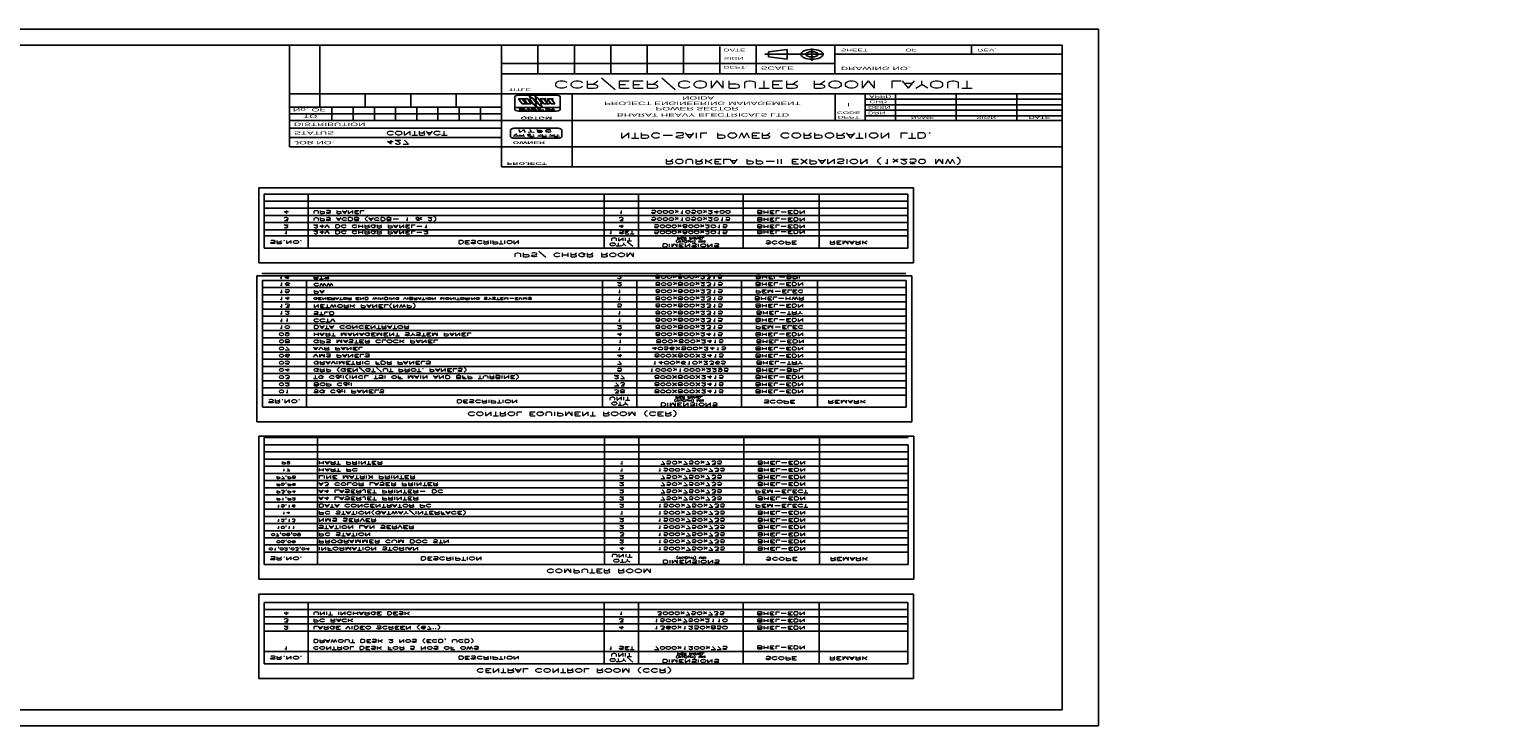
# Model space of a CAD drawing. Extents: x -82582065 to 310651827, y -37687100 to 142977471.
# Tile 127 of 129: x 84784271 to 134633033, y -21571092 to 2172580. Entities that reach past the tile are written whole.
import ezdxf
from ezdxf.enums import TextEntityAlignment as Align

# ---------------------------------------------------------------- set-up
doc = ezdxf.new("R2010")
doc.units = 0
doc.header["$LTSCALE"] = 100
doc.header["$MEASUREMENT"] = 0
doc.linetypes.add('CENTER', pattern=[2, 1.25, -0.25, 0.25, -0.25])
doc.layers.add('2', color=1, linetype='Continuous')
doc.layers.add('T', color=3, linetype='Continuous')
doc.layers.add('3', color=3, linetype='Continuous', lineweight=25)
doc.styles.add('ARIALB4W1.0', font='romant.shx', dxfattribs={"height": 4})
doc.styles.add('ARIALBOLD.8', font='arialbd.ttf', dxfattribs={"width": 0.8, "height": 2.5})
doc.styles.add('ROMANC', font='ROMANC.SHX')
doc.styles.add('ROMANS', font='romans')
doc.styles.add('ROMANT', font='romant')
doc.styles.add('RS', font='ROMANS.shx')
doc.styles.add('S3', font='ROMANS1.SHX', dxfattribs={"width": 0.8})

# ---------------------------------------------------------------- blocks, each defined once
blk = doc.blocks.new('EMBL1', base_point=(70.6, 50.1))
for p, q in [((162.4, 130), (78.4, 130)), ((90, 129.2), (92.3, 129.2)), ((130, 129.2), (132.3, 129.2)), ((70.4, 122), (70.4, 58)), ((70.4, 112), (170.4, 112)), ((79.6, 117.1), (81.6, 123.5)), ((80.4, 126), (96.4, 126)), ((80.4, 116), (85.3, 116)), ((85.3, 116), (81.9, 123.9)), ((82.4, 124), (87.8, 124)), ((84.7, 114), (89.2, 128.7)), ((88.7, 114), (93.1, 128.2)), ((98.4, 126), (118.4, 126)), ((100, 114), (98.7, 120.3)), ((98.8, 120.7), (100.4, 126)), ((100.4, 120), (102, 120)), ((102.7, 120.6), (104.4, 126)), ((107.8, 117.5), (110.1, 124)), ((108.5, 116.5), (113.4, 116.5)), ((108.8, 124), (111.6, 124)), ((109.7, 94), (118.7, 108)), ((112.7, 114), (116.4, 126)), ((114.4, 94), (118.7, 108)), ((119.9, 114), (120.6, 116.5)), ((120.4, 126), (134, 126)), ((120.6, 116.5), (124.4, 116.5)), ((121.7, 94), (130.7, 108)), ((121.9, 121.3), (122.7, 123.5)), ((125.2, 120.2), (122.7, 120.2)), ((123.5, 124), (127.2, 124)), ((125.2, 117), (126, 119.2)), ((126.4, 94), (130.7, 108)), ((127.9, 124.6), (129.2, 128.7)), ((138.4, 126), (158.4, 126)), ((140, 114), (138.7, 120.3)), ((138.8, 120.7), (140.4, 126)), ((140.4, 120), (142, 120)), ((142.7, 120.6), (144.4, 126)), ((144.7, 114), (147.6, 123.4)), ((148.4, 124), (150.6, 124)), ((151.4, 123.4), (150.8, 120.5)), ((152.2, 124), (155.8, 124)), ((152.7, 114), (156.4, 126)), ((170.4, 58), (170.4, 122)), ((78.4, 68), (86.4, 94)), ((78.4, 68), (97.8, 68)), ((86.4, 94), (105.3, 94)), ((87, 70.1), (90.2, 80.3)), ((91, 70.1), (87, 70.1)), ((94.2, 80.3), (90.2, 80.3)), ((90.7, 81.9), (93.8, 92.1)), ((94.7, 81.9), (90.7, 81.9)), ((91, 70.1), (94.2, 80.3)), ((97.8, 92.1), (93.8, 92.1)), ((94.7, 81.9), (97.8, 92.1)), ((98.6, 68.6), (102.1, 80.1)), ((101.3, 81.1), (101.8, 81.1)), ((111.2, 68), (102.1, 54)), ((102.1, 54), (106.4, 68)), ((102.4, 68), (110.4, 94)), ((102.4, 68), (106.4, 68)), ((102.6, 81.7), (106.1, 93)), ((109.7, 94), (110.4, 94)), ((110.4, 68), (114.2, 80.3)), ((110.4, 68), (111.2, 68)), ((114.1, 54), (118.4, 68)), ((123.2, 68), (114.1, 54)), ((118.2, 80.3), (114.2, 80.3)), ((114.4, 94), (118.4, 94)), ((114.4, 68), (118.2, 80.3)), ((114.4, 68), (118.4, 68)), ((114.7, 81.9), (118.4, 94)), ((118.7, 81.9), (114.7, 81.9)), ((118.7, 81.9), (122.4, 94)), ((121.7, 94), (122.4, 94)), ((122.4, 68), (130.4, 94)), ((122.4, 68), (123.2, 68)), ((126.4, 94), (130.4, 94)), ((126.4, 68), (134.4, 94)), ((126.4, 68), (138.4, 68)), ((134.4, 94), (146.4, 94)), ((135, 70.1), (138.2, 80.3)), ((139, 70.1), (135, 70.1)), ((142.2, 80.3), (138.2, 80.3)), ((138.4, 68), (139, 70.1)), ((138.7, 81.9), (141.8, 92.1)), ((142.7, 81.9), (138.7, 81.9)), ((145.8, 92.1), (141.8, 92.1)), ((142.2, 80.3), (142.7, 81.9)), ((142.4, 68), (150.4, 94)), ((142.4, 68), (154.4, 68)), ((146.4, 94), (145.8, 92.1)), ((150.4, 94), (158.4, 94)), ((151, 70), (158.4, 94)), ((155, 70), (151, 70)), ((154.4, 68), (155, 70)), ((78.4, 50), (162.4, 50))]:
    blk.add_line(p, q)
for centre, radius, start, end in [((78.4, 122), 8, 90, 180), ((90, 128.4), 0.8, 90, 162.8973), ((92.3, 128.4), 0.8, 342.8973, 90), ((130, 128.4), 0.8, 90, 162.8973), ((162.4, 122), 8, 0, 90), ((80.4, 116.8), 0.8, 162.8973, 270), ((82.4, 123.2), 0.8, 90, 162.8973), ((99.5, 120.5), 0.8, 162.8973, 191.3099), ((102, 120.8), 0.8, 270, 342.8973), ((108.5, 117.3), 0.8, 162.8973, 270), ((122.7, 121), 0.8, 159.9675, 270), ((123.5, 123.2), 0.8, 90, 159.9675), ((124.4, 117.3), 0.8, 270, 339.9675), ((125.2, 119.4), 0.8, 339.9675, 90), ((127.2, 124.8), 0.8, 270, 342.8973), ((139.5, 120.5), 0.8, 162.8973, 191.3099), ((142, 120.8), 0.8, 270, 342.8973), ((148.4, 123.2), 0.8, 90, 162.8973), ((150.6, 123.2), 0.8, 347.2836, 90), ((152.2, 123.2), 0.8, 90, 167.2836), ((97.8, 68.8), 0.8, 270, 342.8973), ((101.3, 80.3), 0.8, 342.8973, 90), ((101.8, 81.9), 0.8, 270, 342.8973), ((101.8, 81.9), 0.8, 270, 342.8973), ((105.3, 93.2), 0.8, 342.8973, 90), ((78.4, 58), 8, 180, 270), ((162.4, 58), 8, 270, 0)]:
    blk.add_arc(centre, radius, start, end)
blk = doc.blocks.new('CCR LAYOUT 1X250 MW ROURKELA')
for p, q in [((175807.4, 71793.8), (77847.8, 71793.8)), ((175807.4, -7025), (175807.4, 71793.8)), ((174007.4, 69993.8), (79647.8, 69993.8)), ((174007.4, -5225), (174007.4, 69993.8)), ((146257.4, 8535.6), (174007.4, 8535.6)), ((146257.4, -5114.4), (146257.4, 8535.6)), ((149757.1, 285.6), (149757.1, 8535.6)), ((135757.4, 6285.6), (135757.4, -5114.4)), ((146257.4, 6285.6), (135757.4, 6285.6)), ((146257.4, 6285.6), (174007.4, 6285.6)), ((174007.4, 6285.6), (173257.4, 6285.6)), ((146257.4, 5235.6), (135757.4, 5235.6)), ((146257.4, 4185.6), (135757.4, 4185.6)), ((135757.4, 3285.6), (174007.4, 3285.6)), ((137857.4, 3285.6), (137857.4, 1785.6)), ((138907.4, 3285.6), (138907.4, 1785.6)), ((139957.4, 3285.6), (139957.4, 1785.6)), ((141007.4, 3285.6), (141007.4, 1785.6)), ((142057.4, 3285.6), (142057.4, 1785.6)), ((143107.4, 3285.6), (143107.4, 1785.6)), ((144157.4, 3285.6), (144157.4, 1785.6)), ((145207.4, 3285.6), (145207.4, 1785.6)), ((162760.6, 288.4), (162760.6, 3285.6)), ((164260.6, 288.4), (164260.6, 3285.6)), ((165760.6, 288.4), (165760.6, 3285.6)), ((168760.6, 288.4), (168760.6, 3285.6)), ((171760.6, 288.4), (171760.6, 3285.6)), ((135757.4, 2535.6), (146257.4, 2535.6)), ((174007.4, 2761.6), (164260.6, 2761.6)), ((135757.4, 1785.6), (146257.4, 1785.6)), ((135757.4, 1785.6), (146257.4, 1785.6)), ((137257.4, 1785.6), (137257.4, -5114.4)), ((139507.4, 1785.6), (139507.4, 285.6)), ((141757.4, 1785.6), (141757.4, 285.6)), ((144007.4, 1785.6), (144007.4, 285.6)), ((174007.4, 2137.6), (164260.6, 2137.6)), ((174007.4, 1513.6), (164260.6, 1513.6)), ((174007.4, 889.6), (164260.6, 889.6)), ((135757.4, 285.6), (174007.4, 285.6)), ((146257.4, -1964.4), (174007.4, -1964.4)), ((148057.4, -1964.4), (148057.4, -5114.4)), ((149857.4, -1964.4), (149857.4, -5114.4)), ((151657.4, -1964.4), (151657.4, -5114.4)), ((153457.4, -1964.4), (153457.4, -5114.4)), ((155257.4, -1964.4), (155257.4, -5114.4)), ((157057.4, -1964.4), (157057.4, -5066.5)), ((158857.4, -1964.4), (158857.4, -5114.4)), ((162757.4, -1964.4), (162757.4, -5114.4)), ((146257.4, -3164.4), (162757.4, -3164.4)), ((159471.7, -3886.7), (160399, -3638.3)), ((159471.7, -4186.7), (159471.7, -3886.7)), ((159471.7, -4186.7), (159471.7, -4486.7)), ((160399, -3638.3), (160399, -4742.3)), ((174007.4, -4214.4), (162757.4, -4214.4)), ((169520.6, -4214.4), (169520.6, -5110.4)), ((159471.7, -4486.7), (160399, -4735.2)), ((79647.8, -5225), (174007.4, -5225)), ((77847.8, -7025), (175807.4, -7025))]:
    blk.add_line(p, q)
at = {"color": 4}
for p, q in [((148272.7, 4972.8), (148272.7, 5081.4)), ((147554.8, 4906.8), (147568.9, 4892.7))]:
    blk.add_line(p, q, dxfattribs=at)
at = {"linetype": 'CENTER'}
for p, q in [((161621, -3432.5), (161621, -4862.5)), ((159287.9, -4186.7), (162213, -4186.7))]:
    blk.add_line(p, q, dxfattribs=at)
at = {"color": 4, "const_width": 42.6}
blk.add_lwpolyline([(146919.2, 4179.5), (149016.3, 4179.5, 0.4142136), (149236.6, 4399.8), (149236.6, 5093.5, 0.4142136), (149016.3, 5313.8), (146919.2, 5313.8, 0.4142136), (146698.9, 5093.5), (146698.9, 4399.8, 0.4142136)], format="xyb", close=True, dxfattribs=at)
for points in [[(146822.4, 5082.1), (147409.7, 5082.1)], [(147060.6, 5081.4), (147060.6, 5051.9), (147060.6, 5028.8), (147060.4, 5011.1), (147060.2, 4998), (147059.8, 4988.5), (147059.1, 4981.7), (147058.3, 4976.8), (147057.1, 4972.8), (147055.6, 4968.9), (147053.7, 4965), (147051.4, 4961.3), (147048.6, 4957.6), (147045.2, 4954), (147041.3, 4950.6), (147036.7, 4947.3), (147031.3, 4944.3), (147025.2, 4941.5), (147018.1, 4939), (147009.9, 4936.8), (147000.2, 4934.9), (146988.9, 4933.4), (146975.8, 4932.3), (146960.6, 4931.6)], [(147342.3, 4844.5), (147342.3, 5077.8)], [(147551.4, 5082.1), (147894.7, 5082.1)], [(147829.5, 5080.7), (147829.5, 4844.4)], [(148017.2, 5082.1), (148522.3, 5082.1)], [(148099.1, 5081.4), (148099.1, 5051.9), (148099.1, 5028.8), (148099.3, 5011.1), (148099.5, 4998), (148099.9, 4988.5), (148100.6, 4981.7), (148101.4, 4976.8), (148102.6, 4972.8), (148104.1, 4968.9), (148105.9, 4965.1), (148108.1, 4961.3), (148110.6, 4957.7), (148113.5, 4954.2), (148116.8, 4950.9), (148120.4, 4947.9), (148124.5, 4945.2), (148128.9, 4942.8), (148133.9, 4940.6), (148139.3, 4938.8), (148145.5, 4937.2), (148152.3, 4935.9), (148160, 4934.8), (148168.6, 4933.8), (148178.1, 4933.1), (148188.7, 4932.6), (148200.1, 4932.4), (148212, 4932.9), (148224.4, 4934.2), (148236.8, 4936.5), (148249.2, 4940.1), (148261.2, 4945.3), (148272.7, 4952.1)], [(148272.7, 5081.4), (148272.7, 4843.5)], [(148454.2, 5080.7), (148454.2, 4844.4)], [(148586.7, 5082.1), (149122.2, 5082.1)], [(148659.8, 5080.5), (148673, 5076.6), (148684.2, 5070.8), (148693.5, 5063.6), (148701.1, 5055.2), (148707.3, 5046.1), (148712.1, 5036.6), (148715.9, 5027.1), (148718.8, 5017.9), (148720.9, 5009.2), (148722.3, 5001.3), (148723.1, 4993.9), (148723.3, 4987.2), (148722.9, 4981), (148722, 4975.4), (148720.6, 4970.4), (148718.7, 4965.9), (148716.3, 4961.9), (148713.1, 4958.1), (148708.7, 4954.1), (148702.7, 4949.7), (148694.8, 4944.6), (148684.6, 4938.3), (148671.6, 4930.7), (148655.6, 4921.3)], [(148864.1, 5080.7), (148864.1, 4844.4)], [(149044.2, 5080.7), (149044.2, 4844.4)], [(147203.4, 4978.8), (147194.6, 4967.2), (147185.7, 4958.6), (147176.9, 4952.9), (147168.5, 4949.7), (147160.5, 4948.8), (147153.1, 4950), (147146.6, 4953), (147141.1, 4957.6), (147137.3, 4963.5), (147137, 4970.2), (147142.6, 4977.2), (147156.5, 4984.1), (147181.1, 4990.3), (147218.7, 4995.4), (147271.6, 4998.8), (147342.3, 5000)], [(148636.4, 4972.6), (148684.2, 4840.5)], [(148716.7, 4956.7), (148864.1, 4956.7)]]:
    blk.add_lwpolyline(points, dxfattribs=at)
for points in [[(146896.2, 5082.1), (146896.2, 4963.8, 0.2359026), (146931.4, 4893.4), (147007, 4836.6)], [(147697.1, 4909.3), (147666.3, 4878.6, -0.1762748), (147639, 4865.8), (147621.1, 4864.3, -0.2148726), (147587, 4876.2), (147557.1, 4904.6, -0.2187078), (147543.4, 4938.8), (147543.6, 4941.7, -0.1926017), (147557.2, 4971.4), (147572.9, 4986.3, -0.2148726), (147607.1, 4998.3), (147631, 4996.2, 0.4399311), (147654.9, 5018.1), (147654.9, 5074.2)], [(147829.7, 5082.1, 1.0992236), (147655.3, 5082.1, 0.9290594)], [(148454.4, 5082.1, 1.0992236), (148279.9, 5082.1, 0.9290594)], [(149044.4, 5082.1, 1.0992236), (148869.9, 5082.1, 0.9290594)], [(148026.5, 4444.8), (148186.7, 4444.8, 0.3639702), (148267.5, 4512.7), (148269.6, 4524.6, 0.4663077), (148188.8, 4621), (148046.1, 4621), (148016.6, 4327.1)], [(148601.8, 4621), (148560.2, 4621, 0.3639702), (148459.1, 4536.2), (148446, 4461.9, 0.4663077), (148547.1, 4341.5), (148588.7, 4341.5, 0.3566205), (148689.3, 4423.6)], [(148704.3, 4522.3, 0.403185), (148601.8, 4621)]]:
    blk.add_lwpolyline(points, format="xyb", dxfattribs=at)
for radius in [552, 300]:
    blk.add_circle((161621, -4186.7), radius)
at = {"color": 4}
for points in [[(147063.4, 4300.4), (147127.1, 4662), (147146.7, 4300.4), (147210.5, 4662)], [(147313.4, 4300.4), (147189.2, 4541.5), (147334.6, 4421), (147210.5, 4662)], [(147313.4, 4300.4), (147377.1, 4662), (147396.7, 4300.4), (147460.5, 4662)], [(147564.6, 4662), (147550.2, 4579.9), (147898, 4662), (147883.5, 4579.9)], [(147625.9, 4300.4), (147675.2, 4579.9), (147709.2, 4300.4), (147758.5, 4579.9)]]:
    blk.add_solid(points, dxfattribs=at)
at = {"layer": '2', "color": 2}
for p, q in [((134230.6, 56893.5), (134230.6, 66430.4)), ((134230.6, 66430.4), (166643.1, 66430.4)), ((166643.1, 66430.4), (166643.1, 56893.5)), ((166643.1, 56893.5), (134230.6, 56893.5)), ((134230.6, 39018.8), (134230.6, 55193.3)), ((134230.6, 55193.3), (166668.1, 55193.3)), ((166668.1, 55193.3), (166668.1, 39018.8)), ((166668.1, 39018.8), (134230.6, 39018.8)), ((134146.6, 20889), (134146.6, 37412.5)), ((134146.6, 37412.5), (166559.2, 37412.5)), ((166559.2, 37412.5), (166559.2, 20889)), ((166559.2, 20889), (134135.2, 20889)), ((134230.6, 10921.3), (134230.6, 19398.6)), ((134230.6, 19398.6), (166643.1, 19398.6)), ((166643.1, 19398.6), (166643.1, 10921.3)), ((166643.1, 10921.3), (134230.6, 10921.3))]:
    blk.add_line(p, q, dxfattribs=at)
at = {"layer": '2'}
for p, q in [((134500.6, 64772.6), (166373.1, 64772.6)), ((134500.6, 64772.6), (134500.6, 57842.8)), ((136675.8, 64772.6), (136675.8, 57842.8)), ((151334.5, 64772.6), (151334.5, 57842.8)), ((153026.1, 64772.6), (153026.1, 57842.8)), ((158219.8, 64772.6), (158219.8, 57842.8)), ((161972.4, 64772.6), (161972.4, 57842.8)), ((166373.1, 64772.6), (166373.1, 57842.8)), ((134500.6, 63384.7), (166373.1, 63384.7)), ((134500.6, 61082.8), (166373.1, 61082.8)), ((134500.6, 60272.8), (166373.1, 60272.8)), ((134500.6, 59462.8), (166373.1, 59462.8)), ((134500.6, 58652.8), (166373.1, 58652.8)), ((134500.6, 57842.8), (166373.1, 57842.8)), ((134500.6, 53535.4), (166384, 53535.4)), ((134500.6, 53535.4), (134500.6, 39187.6)), ((137148.2, 53535.4), (137148.2, 39187.6)), ((151356.8, 53535.4), (151356.8, 39187.6)), ((153048.4, 53535.4), (153048.4, 39187.6)), ((158242.2, 53535.4), (158242.2, 39187.6)), ((161994.7, 53535.4), (161994.7, 39187.6)), ((166384, 53535.4), (166384, 39997.6)), ((134500.6, 52147.6), (166398.1, 52147.6)), ((134500.6, 51337.6), (166384, 51337.6)), ((134500.6, 50527.6), (166384, 50527.6)), ((134500.6, 49717.6), (166384, 49717.6)), ((134500.6, 48907.6), (166384, 48907.6)), ((134500.6, 48097.6), (166384, 48097.6)), ((134500.6, 47287.6), (166384, 47287.6)), ((134500.6, 46477.6), (166398.1, 46477.6)), ((134500.6, 45667.6), (166398.1, 45667.6)), ((134500.6, 44857.6), (166398.1, 44857.6)), ((134500.6, 44047.6), (166398.1, 44047.6)), ((134500.6, 43237.6), (166398.1, 43237.6)), ((134500.6, 42427.6), (166398.1, 42427.6)), ((134500.6, 41617.6), (166384, 41617.6)), ((134500.6, 40807.6), (166384, 40807.6)), ((134500.6, 40807.6), (166384, 40807.6)), ((134500.6, 39997.6), (166384, 39997.6)), ((134500.6, 39997.6), (166384, 39997.6)), ((134500.6, 39187.6), (166384, 39187.6)), ((134500.6, 39187.6), (166384, 39187.6)), ((134416.6, 35754.7), (166289.2, 35754.7)), ((134416.6, 35754.7), (134416.6, 21406.8)), ((136591.8, 35754.7), (136591.8, 21406.8)), ((151250.5, 35754.7), (151250.5, 21406.8)), ((152942.1, 35754.7), (152942.1, 21406.8)), ((158135.8, 35754.7), (158135.8, 21406.8)), ((161888.4, 35754.7), (161888.4, 21406.8)), ((166277.7, 35754.7), (166277.7, 21406.8)), ((134416.6, 34366.8), (166289.2, 34366.8)), ((134416.6, 33556.8), (166289.2, 33556.8)), ((134416.6, 32746.8), (166289.2, 32746.8)), ((134416.6, 31936.8), (166289.2, 31936.8)), ((134416.6, 31126.8), (166289.2, 31126.8)), ((134416.6, 30316.8), (166289.2, 30316.8)), ((134416.6, 29506.8), (166289.2, 29506.8)), ((134416.6, 28696.8), (166289.2, 28696.8)), ((134416.6, 27886.8), (166289.2, 27886.8)), ((134416.6, 27076.8), (166289.2, 27076.8)), ((134416.6, 26266.8), (166289.2, 26266.8)), ((134416.6, 25456.8), (166289.2, 25456.8)), ((134416.6, 24646.8), (166289.2, 24646.8)), ((134416.6, 23836.8), (166289.2, 23836.8)), ((134416.6, 23026.8), (166289.2, 23026.8)), ((134416.6, 23026.8), (166289.2, 23026.8)), ((134416.6, 22216.8), (166289.2, 22216.8)), ((134405.2, 21406.8), (166277.7, 21406.8)), ((134393.7, 20596.8), (166266.2, 20596.8)), ((134500.6, 17740.7), (166373.1, 17740.7)), ((134500.6, 17740.7), (134500.6, 11621)), ((136675.8, 17740.7), (136675.8, 11621)), ((151334.5, 17740.7), (151334.5, 11621)), ((153026.1, 17740.7), (153026.1, 11621)), ((158219.8, 17740.7), (158219.8, 11621)), ((161972.4, 17740.7), (161972.4, 11621)), ((166373.1, 17740.7), (166373.1, 11621)), ((134500.6, 16352.9), (166373.1, 16352.9)), ((134500.6, 15671), (166373.1, 15671)), ((134500.6, 14861), (166373.1, 14861)), ((134500.6, 14051), (166373.1, 14051)), ((134500.6, 13241), (166373.1, 13241)), ((134500.6, 12431), (166373.1, 12431)), ((134500.6, 11621), (166373.1, 11621))]:
    blk.add_line(p, q, dxfattribs=at)
at = {"color": 1, "xscale": 22.46400000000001, "yscale": 22.46400000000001, "zscale": 22.46400000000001}
blk.add_blockref('EMBL1', (146918.8, 442.9), dxfattribs=at)
for s, height, style, p in [('PROJECT', 300, 'ARIALBOLD.8', (146511.6, 8020.6)), ('OWNER ', 300, 'ARIALBOLD.8', (146804.7, 5664.2)), ('NTPC-SAIL POWER CORPORATION LTD.', 600, 'ARIALB4W1.0', (152098.9, 4687.5)), ('QBTGM', 300, 'ARIALBOLD.8', (147195, 2879)), ('CCR/EER/COMPUTER ROOM LAYOUT', 856.216, 'ROMANC', (148824, -1202.4))]:
    blk.add_text(s, height=height, dxfattribs=dict(style=style)).set_placement(p)
at = {"style": 'ARIALB4W1.0'}
blk.add_text('ROURKELA PP-II EXPANSION (1x250 MW) ', height=525, dxfattribs=at).set_placement((161872.4, 7887.9), align=Align.MIDDLE)
for s, height, p in [('JOB NO.', 375, (135978, 5615.3)), ('STATUS', 375, (135978, 4524.8)), ('DISTRIBUTION', 375, (135978, 3555)), ('TO', 375, (136432.1, 2655)), ('NAME', 300, (166515.8, 2837.6)), ('SIGN', 300, (169752.2, 2837.6)), ('DATE', 300, (172352.4, 2822.5)), ('No. OF', 375, (135929.1, 1905)), ('DRN', 300, (164397.3, 2297.3)), ('DESN', 300, (164397.3, 1668.8)), ('APPD', 300, (164452.9, 437.1)), ('CHD', 300, (164465.2, 1040.4)), ('TITLE', 300, (146606.4, -343.8)), ('DEPT.', 300, (157251.3, -2869.4)), ('SCALE', 375, (159079.5, -2816.6)), ('DRAWING NO.', 375, (163047.8, -2774.4)), ('SIGN', 300, (157251.3, -3869.4)), ('DATE', 300, (157251.3, -4815.3)), ('SHEET', 300, (163047.8, -4817.6)), ('OF', 300, (166241.4, -4817.6)), ('REV.', 300, (169823.5, -4817.6))]:
    blk.add_text(s, height=height).set_placement(p)
at = {"linetype": 'Continuous', "style": 'ROMANT'}
for s, p in [('427', (140546.4, 5527.1)), ('CONTRACT', (140546.4, 4500.1))]:
    blk.add_text(s, height=450, dxfattribs=at).set_placement(p)
for s, height, p in [('DEPT', 300, (163433.8, 2777.3)), ('BHARAT HEAVY ELECTRICALS LTD', 375, (156230.8, 2487)), ('CODE', 300, (163433.8, 2277.3)), ('PROJECT ENGINEERING MANAGEMENT', 375, (156198.3, 1177.2)), ('POWER SECTOR', 375, (155934.1, 1778.8)), ('I', 375, (163433.8, 1305.4)), ('NOIDA', 375, (155985.8, 564.7))]:
    blk.add_text(s, height=height).set_placement(p, align=Align.CENTER)
at = {"color": 3, "flags": 13}
for tag, height, style, p in [('PA', 300, 'ROMANS', (165850.9, 2461.6)), ('SB', 300, 'ROMANS', (165850.9, 1873.9)), ('MK', 300, 'ROMANS', (165850.9, 1249.9)), ('BS/DP', 300, 'ROMANS', (165850.9, 625.9)), ('PE-DG-427-145-I401', 525, 'ROMANT', (163214.6, -3464.4))]:
    blk.add_attdef(tag, text='', height=height, dxfattribs=dict(at, style=style)).set_placement(p, align=Align.MIDDLE_LEFT)
at = {"color": 3, "style": 'ROMANS', "width": 0.8, "flags": 13}
for p in [(171893.1, 2461.6), (171893.1, 1837.6), (171893.1, 1213.6), (171893.1, 589.6)]:
    blk.add_attdef('21.02.17', text='', height=300, dxfattribs=at).set_placement(p, align=Align.MIDDLE_LEFT)
at = {"color": 3, "style": 'ROMANS', "flags": 13}
for tag, p in [('1', (165451, -4817.8)), ('1', (167310, -4817.8)), ('00', (171002.2, -4817.8))]:
    blk.add_attdef(tag, p, '', height=300, dxfattribs=at)
at = {"layer": '3'}
for s, height, style, p in [('CENTRAL CONTROL ROOM (CCR)', 450, 'ROMANC', (149854.3, 65309.3)), ('QTY/', 360, 'ROMANC', (152180.3, 64165.3)), ('DIMENSIONS', 360, 'ROMANC', (155623, 64279.7)), ('SR.NO.', 360, 'ROMANC', (135588.2, 63908.9)), ('DESCRIPTION', 360, 'ROMANC', (145623, 63913.8)), ('UNIT', 360, 'ROMANC', (152180.3, 63597.6)), ('SCOPE', 360, 'ROMANC', (160096.1, 63958.9)), ('REMARK', 360, 'ROMANC', (163437.9, 63958.9)), ('7000x1200x775', 337.5, 'RS', (155623, 62811)), ('1360x1250x850', 337.5, 'RS', (155623, 60509.1)), ('1500x750x2110', 337.5, 'RS', (155623, 59699.1)), ('3000x750x735', 337.5, 'RS', (155623, 58889.1)), ('COMPUTER ROOM', 450, 'ROMANC', (151084.8, 54040)), ('SR.NO.', 360, 'ROMANC', (135588.2, 52671.8)), ('DESCRIPTION', 360, 'ROMANC', (143765.7, 52676.7)), ('QTY', 360, 'ROMANC', (152202.6, 52928.2)), ('DIMENSIONS', 360, 'ROMANC', (155645.3, 53042.6)), ('REMARK', 360, 'ROMANC', (163460.3, 52721.8)), ('UNIT', 360, 'ROMANC', (152202.6, 52360.4)), ('CONTROL EQUIPMENT ROOM (CER)', 450, 'ROMANC', (149770.3, 36259.3)), ('QTY', 360, 'ROMANC', (152096.3, 35147.5)), ('DIMENSIONS', 360, 'ROMANC', (155539, 35261.8)), ('SR.NO.', 360, 'ROMANC', (135504.2, 34891.1)), ('DESCRIPTION', 360, 'ROMANC', (145539, 34895.9)), ('UNIT', 360, 'ROMANC', (152096.3, 34579.7)), ('SCOPE', 360, 'ROMANC', (160012.1, 34941.1)), ('REMARK', 360, 'ROMANC', (163353.9, 34941.1)), ('UPS/ CHRGR ROOM', 450, 'ROMANC', (149854.3, 18277.4)), ('QTY/', 360, 'ROMANC', (152180.3, 17133.5)), ('DIMENSIONS', 360, 'ROMANC', (155623, 17247.9)), ('SR.NO.', 360, 'ROMANC', (135588.2, 16877.1)), ('DESCRIPTION', 360, 'ROMANC', (145623, 16882)), ('UNIT', 360, 'ROMANC', (152180.3, 16565.7)), ('SCOPE', 360, 'ROMANC', (160096.1, 16927.1)), ('REMARK', 360, 'ROMANC', (163437.9, 16927.1)), ('5000x800x2015', 337.5, 'RS', (155623, 15779.1)), ('5000x800x2015', 337.5, 'RS', (155623, 15097.2)), ('5000x1050x2015', 337.5, 'RS', (155623, 14287.2)), ('5000x1050x2400', 337.5, 'RS', (155623, 13477.2))]:
    blk.add_text(s, height=height, dxfattribs=dict(at, style=style)).set_placement(p, align=Align.CENTER)
at = {"layer": '3', "style": 'ROMANS', "width": 0.8}
for s, p in [('(WxDxH) MM', (155623, 63898.7)), ('PER PANEL', (155623, 63526.9)), ('(WxDxH) MM', (155645.3, 52661.5)), ('(WxDxH) MM', (155539, 34880.8)), ('PER PANEL', (155539, 34509)), ('(WxDxH) MM', (155623, 16866.8)), ('PER PANEL', (155623, 16495.1))]:
    blk.add_text(s, height=225, dxfattribs=at).set_placement(p, align=Align.CENTER)
at = {"layer": '3', "style": 'RS'}
for s, height, p in [('1', 337.5, (135588.2, 62979.7)), ('2', 337.5, (135588.2, 60677.8)), ('3', 337.5, (135588.2, 59867.8)), ('4', 337.5, (135588.2, 59057.8)), ('01,02,03,04', 250, (135747.2, 51742.6)), ('05,06', 250, (135588.2, 50932.6)), ('07,08,09', 250, (135588.2, 50122.6)), ('10,11', 250, (135588.2, 49312.6)), ('12,13', 250, (135588.2, 48502.6)), ('14', 250, (135588.2, 47692.6)), ('15,16', 250, (135588.2, 46882.6)), ('P1,P2', 250, (135588.2, 46072.6)), ('P3,P4', 250, (135588.2, 45262.6)), ('P5,P6', 250, (135588.2, 44452.6)), ('P7,P8', 250, (135588.2, 43642.6)), ('17', 250, (135588.2, 42832.6)), ('P9', 250, (135588.2, 42022.6)), ('1', 337.5, (135588.2, 15947.9)), ('2', 337.5, (135588.2, 15266)), ('3', 337.5, (135588.2, 14456)), ('4', 337.5, (135588.2, 13646))]:
    blk.add_text(s, height=height, dxfattribs=at).set_placement(p, align=Align.MIDDLE)
for s, height, p in [('CONTROL DESK FOR 5 NOS OF OWS', 337.5, (136918.1, 62811)), ('DRAWOUT DESK 2 NOS (ECD, UCD)', 337.5, (136918.1, 62029)), ('LARGE VIDEO SCREEN (67")', 337.5, (136918.1, 60509.1)), ('PC RACK', 337.5, (136918.1, 59699.1)), ('UNIT INCHARGE DESK', 337.5, (136918.1, 58889.1)), ('INFORMATION STORIAN', 337.5, (137186.5, 51573.8)), ('PROGRAMMER CUM DOC STN', 337.5, (137186.5, 50763.8)), ('PC STATION', 337.5, (137186.5, 49953.8)), ('STATION LAN SERVER', 337.5, (137186.5, 49143.8)), ('NMS SERVER', 337.5, (137186.5, 48333.8)), ('PC STATION(GATWAY/INTERFACE)', 337.5, (137186.5, 47523.8)), ('DATA CONCENTRATOR PC', 337.5, (137186.5, 46713.8)), ('A4 LASERJET PRINTER', 337.5, (137186.5, 45903.8)), ('A4 LASERJET PRINTER- DC', 337.5, (137186.5, 45093.8)), ('A3 COLOR LASER PRINTER', 337.5, (137186.5, 44283.8)), ('LINE MATRIX PRINTER', 337.5, (137186.5, 43473.8)), ('HART PC', 337.5, (137187.2, 42663.8)), ('HART PRINTER', 337.5, (137187.2, 41853.8)), ('SG C&I PANELS', 337.5, (136932.3, 33793.1)), ('BOP C&I', 337.5, (136932.3, 32983.1)), ('TG C&I(INCL TSI OF MAIN AND BFP TURBINE)', 337.5, (136932.3, 32173.1)), ('GRP (GEN/GT/UT PROT. PANELS)', 337.5, (136932.3, 31363.1)), ('GRAVIMETRIC FDR PANELS', 337.5, (136932.3, 30553.1)), ('VMS PANELS ', 337.5, (136932.3, 29743.1)), ('AVR PANEL', 337.5, (136932.3, 28933.1)), ('GPS MASTER CLOCK PANEL ', 337.5, (136932.3, 28123.1)), ('HART MANAGEMENT SYSTEM PANEL', 337.5, (136932.3, 27313.1)), ('DATA CONCENTRATOR', 337.5, (136932.3, 26503.1)), ('CCTV', 337.5, (136932.3, 25745.8)), ('STLD', 337.5, (136932.3, 24935.8)), ('NETWORK PANEL(NWP)', 337.5, (136932.3, 24125.8)), ('GENERATOR END WINDING VIBRATION MONITORING SYSTEM-EVMS', 250, (136932.3, 23315.8)), ('PA', 337.5, (136932.3, 22505.8)), ('CWW', 337.5, (136932.3, 21695.8)), ('BTS', 337.5, (136920.8, 20885.8)), ('24V DC CHRGR PANEL-2', 337.5, (136918.1, 15779.1)), ('24V DC CHRGR PANEL-1', 337.5, (136918.1, 15097.2)), ('UPS ACDB (ACDB- 1 & 2)', 337.5, (136918.1, 14287.2)), ('UPS PANEL', 337.5, (136918.1, 13477.2))]:
    blk.add_text(s, height=height, dxfattribs=at).set_placement(p)
at = {"layer": '3', "color": 3}
for s, height, style, p in [('1 SET', 337.5, 'RS', (152180.3, 62811)), ('BHEL-EDN', 337.5, 'RS', (160096.1, 62765.3)), ('4', 337.5, 'RS', (152180.3, 60509.1)), ('BHEL-EDN', 337.5, 'RS', (160096.1, 60524.6)), ('BHEL-EDN', 337.5, 'RS', (160096.1, 59714.6)), ('3', 337.5, 'RS', (152180.3, 59699.1)), ('1', 337.5, 'RS', (152180.3, 58889.1)), ('BHEL-EDN', 337.5, 'RS', (160096.1, 58904.6)), ('SCOPE', 360, 'ROMANC', (160118.5, 52721.8)), ('4', 337.5, 'RS', (152202.6, 51573.8)), ('1500x750x735', 337.5, 'RS', (155645.3, 51573.8)), ('BHEL-EDN', 337.5, 'RS', (160118.5, 51573.8)), ('2', 337.5, 'RS', (152202.6, 50763.8)), ('1500x750x735', 337.5, 'RS', (155645.3, 50763.8)), ('BHEL-EDN', 337.5, 'RS', (160118.5, 50763.8)), ('3', 337.5, 'RS', (152202.6, 49953.8)), ('1500x750x735', 337.5, 'RS', (155645.3, 49953.8)), ('BHEL-EDN', 337.5, 'RS', (160118.5, 49953.8)), ('2', 337.5, 'RS', (152202.6, 49143.8)), ('1500x750x735', 337.5, 'RS', (155645.3, 49143.8)), ('BHEL-EDN', 337.5, 'RS', (160118.5, 49143.8)), ('2', 337.5, 'RS', (152202.6, 48333.8)), ('1500x750x735', 337.5, 'RS', (155645.3, 48333.8)), ('BHEL-EDN', 337.5, 'RS', (160118.5, 48333.8)), ('1', 337.5, 'RS', (152202.6, 47523.8)), ('1500x750x735', 337.5, 'RS', (155645.3, 47523.8)), ('BHEL-EDN', 337.5, 'RS', (160118.5, 47523.8)), ('2', 337.5, 'RS', (152202.6, 46713.8)), ('1500x750x735', 337.5, 'RS', (155645.3, 46713.8)), ('PEM-ELECT', 337.5, 'RS', (160118.5, 46713.8)), ('2', 337.5, 'RS', (152202.6, 45903.8)), ('750x750x735', 337.5, 'RS', (155645.3, 45903.8)), ('BHEL-EDN', 337.5, 'RS', (160118.5, 45903.8)), ('2', 337.5, 'RS', (152202.6, 45093.8)), ('750x750x735', 337.5, 'RS', (155645.3, 45093.8)), ('PEM-ELECT', 337.5, 'RS', (160118.5, 45093.8)), ('2', 337.5, 'RS', (152202.6, 44283.8)), ('750x750x735', 337.5, 'RS', (155645.3, 44283.8)), ('BHEL-EDN', 337.5, 'RS', (160118.5, 44283.8)), ('2', 337.5, 'RS', (152202.6, 43473.8)), ('750x750x735', 337.5, 'RS', (155645.3, 43473.8)), ('BHEL-EDN', 337.5, 'RS', (160118.5, 43473.8)), ('1', 337.5, 'RS', (152202.6, 42663.8)), ('1500x750x735', 337.5, 'RS', (155645.3, 42663.8)), ('BHEL-EDN', 337.5, 'RS', (160118.5, 42663.8)), ('1', 337.5, 'RS', (152202.6, 41853.8)), ('750x750x735', 337.5, 'RS', (155645.3, 41853.8)), ('BHEL-EDN', 337.5, 'RS', (160118.5, 41853.8)), ('01', 337.5, 'RS', (135504.2, 33793.1)), ('38', 337.5, 'RS', (152096.3, 33793.1)), ('800X800X2415', 337.5, 'RS', (155539, 33793.1)), ('BHEL-EDN', 337.5, 'RS', (160012.1, 33793.1)), ('02', 337.5, 'RS', (135504.2, 32983.1)), ('73', 337.5, 'RS', (152096.3, 32983.1)), ('800X800X2415', 337.5, 'RS', (155539, 32983.1)), ('BHEL-EDN', 337.5, 'RS', (160012.1, 32983.1)), ('BHEL-EDN', 337.5, 'RS', (160012.1, 32983.1)), ('03', 337.5, 'RS', (135504.2, 32173.1)), ('27', 337.5, 'RS', (152096.3, 32173.1)), ('800X800X2415', 337.5, 'RS', (155539, 32173.1)), ('BHEL-EDN', 337.5, 'RS', (160012.1, 32173.1)), ('BHEL-EDN', 337.5, 'RS', (160012.1, 32173.1)), ('04', 337.5, 'RS', (135504.2, 31363.1)), ('5', 337.5, 'RS', (152096.3, 31363.1)), ('1000x1000x2295', 337.5, 'RS', (155539, 31363.1)), ('BHEL-BPL', 337.5, 'RS', (160012.1, 31363.1)), ('05', 337.5, 'RS', (135504.2, 30553.1)), ('7', 337.5, 'RS', (152096.3, 30553.1)), ('1400x610x2365', 337.5, 'RS', (155539, 30553.1)), ('BHEL-TRY', 337.5, 'RS', (160012.1, 30553.1)), ('06', 337.5, 'RS', (135504.2, 29743.1)), ('4', 337.5, 'RS', (152096.3, 29743.1)), ('800X800X2415', 337.5, 'RS', (155539, 29743.1)), ('BHEL-EDN', 337.5, 'RS', (160012.1, 29758.7)), ('07', 337.5, 'RS', (135504.2, 28933.1)), ('1', 337.5, 'RS', (152096.3, 28933.1)), ('4056X800x2415', 337.5, 'RS', (155539, 28933.1)), ('BHEL-EDN', 337.5, 'RS', (160012.1, 28933.1)), ('08', 337.5, 'RS', (135504.2, 28123.1)), ('1', 337.5, 'RS', (152134.3, 28123.1)), ('800x800x2415', 337.5, 'RS', (155577, 28123.1)), ('BHEL-EDN', 337.5, 'RS', (160050.1, 28123.1)), ('09', 337.5, 'RS', (135504.2, 27313.1)), ('4', 337.5, 'RS', (152096.3, 27313.1)), ('800x800x2415', 337.5, 'RS', (155539, 27313.1)), ('BHEL-EDN', 337.5, 'RS', (160012.1, 27313.1)), ('10', 337.5, 'RS', (135504.2, 26503.1)), ('2', 337.5, 'RS', (152096.3, 26503.1)), ('800x800x2315', 337.5, 'RS', (155539, 26503.1)), ('PEM-ELEC', 337.5, 'RS', (160012.1, 26503.1)), ('11', 337.5, 'RS', (135504.2, 25693.1)), ('1', 337.5, 'RS', (152096.3, 25693.1)), ('800x800x2315', 337.5, 'RS', (155539, 25693.1)), ('BHEL-EDN', 337.5, 'RS', (160012.1, 25693.1)), ('12', 337.5, 'RS', (135504.2, 24883.1)), ('1', 337.5, 'RS', (152096.3, 24883.1)), ('800x800x2315', 337.5, 'RS', (155539, 24883.1)), ('BHEL-TRY', 337.5, 'RS', (160012.1, 24883.1)), ('13', 337.5, 'RS', (135504.2, 24073.1)), ('5', 337.5, 'RS', (152096.3, 24073.1)), ('800x800x2315', 337.5, 'RS', (155539, 24073.1)), ('BHEL-EDN', 337.5, 'RS', (160012.1, 24073.1)), ('14', 337.5, 'RS', (135504.2, 23263.1)), ('1', 337.5, 'RS', (152096.3, 23263.1)), ('800x800x2315', 337.5, 'RS', (155539, 23263.1)), ('BHEL-HWR', 337.5, 'RS', (160012.1, 23263.1)), ('15', 337.5, 'RS', (135504.2, 22453.1)), ('1', 337.5, 'RS', (152096.3, 22453.1)), ('800x800x2315', 337.5, 'RS', (155539, 22453.1)), ('PEM-ELEC', 337.5, 'RS', (160012.1, 22453.1)), ('16', 337.5, 'RS', (135504.2, 21643.1)), ('2', 337.5, 'RS', (152096.3, 21643.1)), ('800x800x2315', 337.5, 'RS', (155539, 21643.1)), ('BHEL-EDN', 337.5, 'RS', (160012.1, 21643.1)), ('16', 337.5, 'RS', (135492.8, 20833.1)), ('2', 337.5, 'RS', (152084.8, 20833.1)), ('800x800x2315', 337.5, 'RS', (155527.5, 20833.1)), ('BHEL-BPL', 337.5, 'RS', (160000.6, 20833.1)), ('1 SET', 337.5, 'RS', (152180.3, 15779.1)), ('BHEL-EDN', 337.5, 'RS', (160096.1, 15733.5)), ('4', 337.5, 'RS', (152180.3, 15097.2)), ('BHEL-EDN', 337.5, 'RS', (160096.1, 15112.8)), ('3', 337.5, 'RS', (152180.3, 14287.2)), ('BHEL-EDN', 337.5, 'RS', (160096.1, 14302.8)), ('1', 337.5, 'RS', (152180.3, 13477.2)), ('BHEL-EDN', 337.5, 'RS', (160096.1, 13492.8))]:
    blk.add_text(s, height=height, dxfattribs=dict(at, style=style)).set_placement(p, align=Align.CENTER)
at = {"layer": 'T', "insert": (88297, 60331.3, 207.7), "char_height": 400, "width": 3723.143, "attachment_point": 1, "style": 'S3'}
blk.add_mtext('\\pi604.43;STAIRCASE \\P\\pi78.714;0.0M TO 21.0M', dxfattribs=at)

msp = doc.modelspace()

# ---------------------------------------------------------------- block references
at = {"xscale": 689.0071675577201, "yscale": -301.243703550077, "zscale": 689.0071675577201}
msp.add_blockref('CCR LAYOUT 1X250 MW ROURKELA', (123929.4, 56339), dxfattribs=at)

doc.saveas('drawing.dxf')
